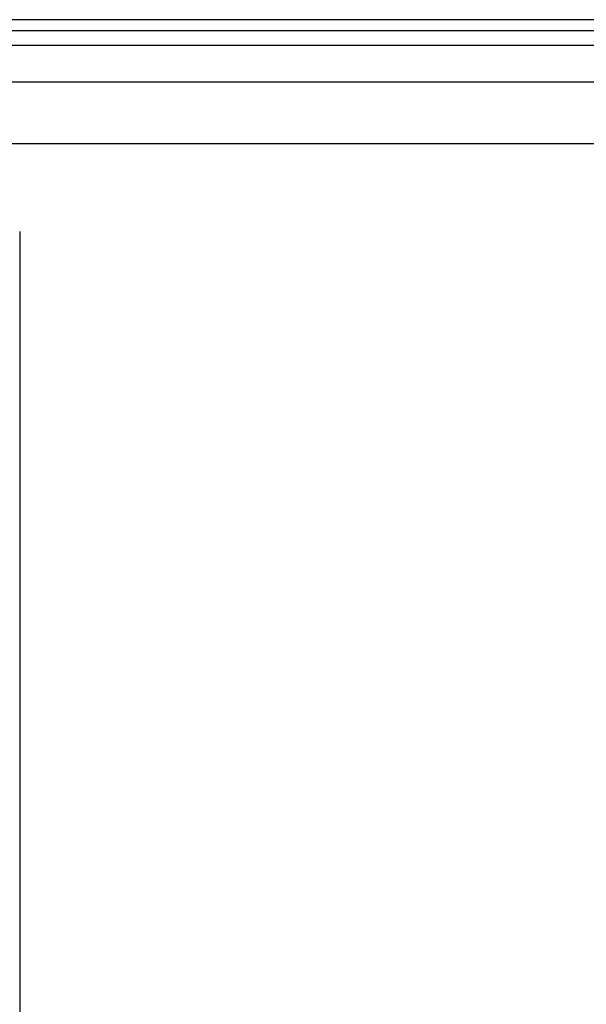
# Model space of a CAD drawing. Header units: inches. Extents: x 4 to 150, y 6 to 82.
# Tile 66 of 100: x 7.68 to 11.27, y 48.33 to 54.57. Entities that reach past the tile are written whole.
import ezdxf

# ---------------------------------------------------------------- set-up
doc = ezdxf.new("R2010")
doc.units = ezdxf.units.IN
doc.header["$MEASUREMENT"] = 0
doc.layers.add('Visible Edges(ANSI)', color=7, linetype='Continuous', lineweight=25)
doc.layers.add('Visible Tangent Edges(ANSI)', color=7, linetype='Continuous', lineweight=25)

msp = doc.modelspace()

# ---------------------------------------------------------------- linework, layer by layer
at = {"layer": 'Visible Edges(ANSI)'}
for p, q in [((27.6585, 54.5734), (4.0625, 54.5734)), ((4.0625, 54.5054), (27.6585, 54.5054)), ((6.4369, 54.1797), (26.9224, 54.1797)), ((26.9224, 53.786), (6.4496, 53.786)), ((7.6775, 53.2318), (7.6775, 14.112))]:
    msp.add_line(p, q, dxfattribs=at)
at = {"layer": 'Visible Tangent Edges(ANSI)'}
msp.add_line((6.3142, 54.4124), (27.6585, 54.4124), dxfattribs=at)

doc.saveas('drawing.dxf')
